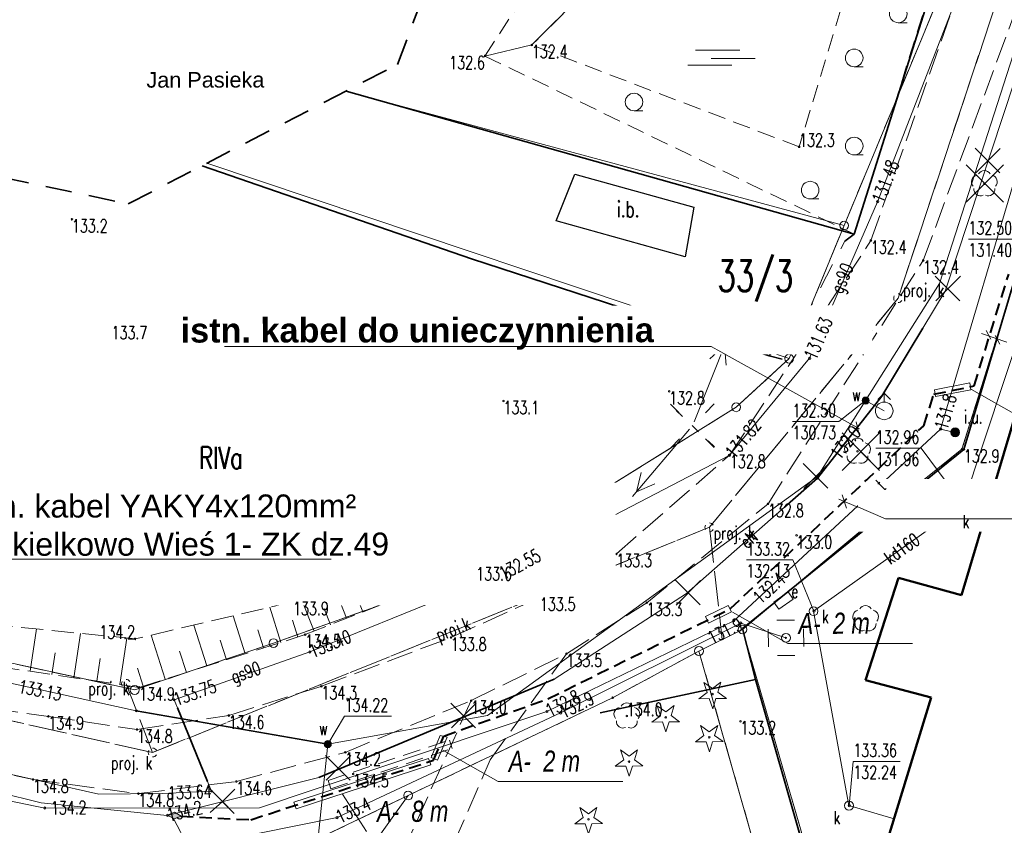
# Model space of a CAD drawing. Header units: metres. Extents: x 7471162 to 7473271, y 5962027 to 5964034.
# Tile 9 of 75: x 7471245 to 7471301, y 5963882 to 5963927. Entities that reach past the tile are written whole.
import ezdxf
from ezdxf.enums import TextEntityAlignment as Align

# ---------------------------------------------------------------- set-up
doc = ezdxf.new("R2010")
doc.units = ezdxf.units.M
doc.header["$MEASUREMENT"] = 0
for name, pattern in [('2', [1.5, 1, -0.5]), ('2_1', [0]), ('2_14', [1, -1]), ('2_2', [1.5, 1, -0.5]), ('2_BUBZ02', [1.75, 1.25, -0.5]), ('2_BUBZ02G', [1.75, 1.25, -0.5]), ('2_BUIB12_02', [0]), ('2_BUIB12_03', [0]), ('2_KTJZ01', [2, 1.5, -0.5]), ('2_KTOK02', [2.5, 1.5, -1]), ('2_KTOK04', [2.5, 1.5, -1]), ('2_KTOK05_01', [7.5, 7.5]), ('2_OBMO02', [1.5, 1, -0.5]), ('2_PTTL', [1.5, 1, -0.5]), ('3_2', [1.5, 1, -0.5]), ('3_EGBB01', [0]), ('4', [2.5, 1.5, -1]), ('4_1', [0]), ('4_SUOP03_04', [0]), ('4_SUOP03_13', [0]), ('4_SUOP03_14', [0]), ('4_SUOP03_18', [0]), ('4_SUPB_P_01', [2.5, 2, -0.5]), ('4_SUPE_01', [0]), ('4_SUPG_01', [0]), ('4_SUPK_01', [0]), ('4_SUPK_P_01', [2.5, 2, -0.5]), ('4_SUPT_01', [0]), ('4_SUPW_01', [0]), ('4_SUSM05', [1.25, 0.5, -0.75]), ('GDE', [0]), ('GUK', [2, 1.5, -0.5])]:
    doc.linetypes.add(name, pattern=pattern)
doc.layers.get('0').update_dxf_attribs({"color": 250, "linetype": 'CONTINUOUS', "lineweight": 100})
for name, color, linetype, lineweight in [('!ELEKTRYKA', 4, '3_2', 50), ('01_wycinka', 1, 'CONTINUOUS', 25), ('111opisy', 7, 'CONTINUOUS', 25), ('a_rura osłonowa', 5, '2', 18), ('BUBZ_L_1', 7, '2_BUBZ02', 18), ('BUIB_E_T_6', 7, 'CONTINUOUS', 18), ('BUIB_L_10', 7, '2_BUIB12_02', 25), ('Dzialki', 7, 'GDE', 18), ('EGBB_L_0', 34, '3_EGBB01', 50), ('Kontury', 90, 'GUK', 18), ('KTJZ_L_0', 7, '2_KTJZ01', 18), ('KTOK_L_1', 7, '2_1', 18), ('KTOK_L_3', 7, '2_1', 18), ('KTOK_L_4', 7, '2_KTOK05_01', 35), ('LINIE_L_1', 90, '4', 35), ('Numery_dzialek', 7, 'CONTINUOUS', 18), ('Numery_konturow', 90, 'CONTINUOUS', 13), ('OBMO_L_1', 7, '2_OBMO02', 18), ('OBOP_T_0', 3, 'CONTINUOUS', 18), ('OBOP_T_1', 3, 'CONTINUOUS', 18), ('PTTL_L_4', 7, '2_PTTL', 18), ('Punkty', 7, 'CONTINUOUS', 18), ('RTPW_T_0', 7, 'CONTINUOUS', 15), ('SUOE_L_1', 1, '4_SUOP03_13', 35), ('SUOG_L_0', 52, '4_SUOP03_14', 35), ('SUOW_L_0', 5, '4_SUOP03_18', 35), ('SUPE_E_T_3', 1, 'CONTINUOUS', 15), ('SUPE_L_2', 1, '4_SUPE_01', 18), ('SUPE_L_3', 1, '4_SUPE_01', 18), ('SUPG_E_T_2', 7, 'CONTINUOUS', 15), ('SUPG_L_2', 52, '4_SUPG_01', 18), ('SUPK_E_T_0', 34, 'CONTINUOUS', 15), ('SUPK_L_0', 34, '4_SUPK_01', 18), ('SUPP_E_T_4', 34, 'CONTINUOUS', 15), ('SUPP_L_4', 34, '4_SUPK_P_01', 18), ('SUPS_E_T_4', 34, 'CONTINUOUS', 18), ('SUPS_T_4', 34, 'CONTINUOUS', 18), ('SUPT_E_T_0', 30, 'CONTINUOUS', 15), ('SUPT_L_0', 30, '4_SUPT_01', 18), ('SUPW_L_0', 5, '4_SUPW_01', 18), ('SUSM_L_4', 7, '4_SUSM05', 18), ('SUSM_T_0', 7, 'CONTINUOUS', 18), ('SUSM_T_3', 7, 'CONTINUOUS', 18), ('SUTE_T_0', 1, 'CONTINUOUS', 18), ('SUTG_T_0', 52, 'CONTINUOUS', 18), ('SUTK_T_0', 34, 'CONTINUOUS', 18), ('SUTT_T_0', 30, 'CONTINUOUS', 18), ('SUTW_T_0', 5, 'CONTINUOUS', 18), ('SUUE_E_T_2', 7, 'CONTINUOUS', 15), ('SUUE_T_0', 7, 'CONTINUOUS', 18), ('SUUE_T_3', 7, 'CONTINUOUS', 18), ('SUUK_E_T_9', 34, 'CONTINUOUS', 15), ('SUUK_T_2', 34, 'CONTINUOUS', 18), ('SUUT_E_T_8', 7, 'CONTINUOUS', 15), ('SUUT_T_8', 7, 'CONTINUOUS', 18), ('SUUW_E_T_5', 7, 'CONTINUOUS', 15), ('SUUW_T_0', 7, 'CONTINUOUS', 18), ('SUUW_T_7', 7, 'CONTINUOUS', 18)]:
    doc.layers.add(name, color=color, linetype=linetype, lineweight=lineweight)
doc.layers.add('1300309-opisy', color=7, linetype='CONTINUOUS')
doc.styles.add('ARIAL', font='ariali.ttf', dxfattribs={"height": 2.5})
doc.styles.add('Opis', font='arial.ttf')
doc.styles.add('Siecioprojekt', font='ariali.ttf', dxfattribs={"height": 2.5})
doc.styles.get("Standard").update_dxf_attribs({"font": 'Simplex.SHX', "width": 0.75})

# ---------------------------------------------------------------- blocks, each defined once
blk = doc.blocks.new('GRT')
at = {"linetype": 'Continuous'}
blk.add_circle((0, 0), 0.25, dxfattribs=at)
blk = doc.blocks.new('GRO')
at = {"linetype": 'Continuous'}
blk.add_circle((0, 0), 0.045, dxfattribs=at)
blk = doc.blocks.new('2_OBMO02')
at = {"linetype": 'Continuous'}
for p, q in [((-0.875, 0.4775), (1.625, 0.4775)), ((0, 0), (2.5, 0)), ((-1.3125, -0.375), (1.1875, -0.375))]:
    blk.add_line(p, q, dxfattribs=at)
blk = doc.blocks.new('2_OBOP02_01')
at = {"linetype": 'Continuous'}
blk.add_circle((0, 0), 0.045, dxfattribs=at)
for centre, start, end in [((0, 0.375), 30.1401, 149.8599), ((-0.357, 0.116), 102.1445, 221.86), ((0.357, 0.116), 318.14, 77.8555), ((-0.22, -0.303), 174.1482, 293.8542), ((0.22, -0.303), 246.1458, 5.8518)]:
    blk.add_arc(centre, 0.375, start, end, dxfattribs=at)
blk = doc.blocks.new('2_OBOP01_01')
at = {"linetype": 'Continuous'}
for p, q in [((-0.3012, 0.09375), (-0.4937, 0.6621)), ((-0.4937, 0.6621), (-0.0039, 0.31545)), ((-0.0039, 0.31545), (0.4771, 0.67415)), ((0.4771, 0.67415), (0.2988, 0.1012)), ((-0.78225, -0.26495), (-0.3012, 0.09375)), ((0.2988, 0.1012), (0.7886, -0.24545)), ((-0.18225, -0.2575), (-0.78225, -0.26495)), ((0.01025, -0.82585), (-0.18225, -0.2575)), ((0.1886, -0.2529), (0.01025, -0.82585)), ((0.7886, -0.24545), (0.1886, -0.2529))]:
    blk.add_line(p, q, dxfattribs=at)
blk.add_circle((0, 0), 0.045, dxfattribs=at)
blk = doc.blocks.new('2_PTTL05')
at = {"linetype": 'Continuous'}
blk.add_line((0, -0.5), (0.5, -0.5), dxfattribs=at)
blk.add_circle((0, 0), 0.5, dxfattribs=at)
blk = doc.blocks.new('2_RTPW01')
at = {"linetype": 'Continuous'}
blk.add_circle((0, 0), 0.045, dxfattribs=at)
blk = doc.blocks.new('4_SUUS_P_05')
at = {"linetype": 'Continuous'}
for start, end in [(149.4064, 210.4809), (30.0857, 90.1805), (269.3333, 330.3412)]:
    blk.add_arc((0, 0), 0.25, start, end, dxfattribs=at)
blk = doc.blocks.new('4_SUSM01_01')
at = {"linetype": 'Continuous'}
for p, q in [((-0.742, 0.742), (-1.237, 1.237)), ((0.742, 0.742), (1.237, 1.237)), ((-0.742, -0.742), (-1.237, -1.237)), ((0.742, -0.742), (1.237, -1.237))]:
    blk.add_line(p, q, dxfattribs=at)
blk = doc.blocks.new('4_SUSM04_01')
at = {"linetype": 'Continuous'}
blk.add_circle((0, 0), 0.25, dxfattribs=at)
blk = doc.blocks.new('4_SUPS01_05')
at = {"linetype": 'Continuous'}
blk.add_circle((0, 0), 0.0625, dxfattribs=at)
blk = doc.blocks.new('4_SUPS01_04')
at = {"linetype": 'Continuous'}
blk.add_circle((0, 0), 0.0625, dxfattribs=at)
blk = doc.blocks.new('4_SUUS10')
at = {"linetype": 'Continuous'}
for p, q in [((-0.5, 1), (0.5, 1)), ((-1, -0.5), (-1, 0.5)), ((1, 0.5), (1, -0.5)), ((0.5, -1), (-0.5, -1))]:
    blk.add_line(p, q, dxfattribs=at)
blk.add_circle((0, 0), 0.0326, dxfattribs=at)
blk = doc.blocks.new('4_SUUS18_01')
at = {"linetype": 'Continuous'}
for p, q in [((0.5, 0.25), (-0.5, 0.25)), ((-0.5, 0.25), (-0.5, -0.25)), ((0.5, -0.25), (0.5, 0.25)), ((-0.5, -0.25), (0.5, -0.25))]:
    blk.add_line(p, q, dxfattribs=at)
blk = doc.blocks.new('4_SUUS15_05')
at = {"linetype": 'Continuous'}
blk.add_circle((0, 0), 0.25, dxfattribs=at)
blk = doc.blocks.new('4_SUUS31_01')
at = {"linetype": 'Continuous'}
for radius in [0.25, 0.225, 0.2, 0.175, 0.15, 0.125, 0.1, 0.075, 0.05, 0.025, 0.00715]:
    blk.add_circle((0, 0), radius, dxfattribs=at)
blk = doc.blocks.new('4_SUUS25')
at = {"linetype": 'Continuous'}
for radius in [0.2, 0.175, 0.15, 0.125, 0.1, 0.075, 0.05, 0.025, 0.00715]:
    blk.add_circle((0, 0), radius, dxfattribs=at)
blk = doc.blocks.new('4_SUUS02')
at = {"linetype": 'Continuous'}
for p, q in [((0, 1), (-0.35355, 0.64645)), ((0, 1), (0.35355, 0.64645)), ((0, 0.5), (0, 1))]:
    blk.add_line(p, q, dxfattribs=at)
blk.add_circle((0, 0), 0.5, dxfattribs=at)

msp = doc.modelspace()

# ---------------------------------------------------------------- hatches: boundary and pattern name
at = {"layer": '!ELEKTRYKA', "linetype": '2_2', "lineweight": 40, "ltscale": 0.7}
msp.add_hatch(color=4, dxfattribs=at).paths.add_polyline_path([(7471253.911, 5963882.425), (7471253.527, 5963882.255), (7471253.867, 5963882.067), (7471253.892, 5963882.055), (7471254.298, 5963882.206)])

# ---------------------------------------------------------------- linework, layer by layer
at = {"layer": '!ELEKTRYKA', "color": 4, "linetype": '2_2', "lineweight": 40, "ltscale": 0.7}
for p, q in [((7471299.307, 5963906.607), (7471301.271, 5963912.951)), ((7471297.016, 5963906.145), (7471299.307, 5963906.607)), ((7471296.455, 5963904.353), (7471297.016, 5963906.145)), ((7471275.111, 5963888.855), (7471285.48, 5963893.976)), ((7471269.203, 5963886.748), (7471275.111, 5963888.855)), ((7471268.628, 5963885.374), (7471269.203, 5963886.748)), ((7471258.248, 5963881.998), (7471268.628, 5963885.374)), ((7471254.287, 5963882.204), (7471258.248, 5963881.998))]:
    msp.add_line(p, q, dxfattribs=at)
at = {"color": 0, "linetype": 'Continuous', "lineweight": 15}
for p, q in [((7471301.166, 5963909.094), (7471299.722, 5963909.579)), ((7471297.056, 5963906.397), (7471299.068, 5963906.788)), ((7471299.068, 5963906.788), (7471299.132, 5963906.393)), ((7471297.119, 5963906.01), (7471297.056, 5963906.397)), ((7471299.132, 5963906.393), (7471297.119, 5963906.01)), ((7471299.16, 5963906.409), (7471302.302, 5963904.629)), ((7471292.609, 5963904.566), (7471292.789, 5963903.844)), ((7471284.055, 5963893.53), (7471285.35, 5963894.152)), ((7471285.538, 5963893.789), (7471284.235, 5963893.159)), ((7471285.35, 5963894.152), (7471285.538, 5963893.789)), ((7471285.603, 5963893.771), (7471288.744, 5963891.992)), ((7471284.235, 5963893.159), (7471284.055, 5963893.53)), ((7471288.744, 5963891.992), (7471295.821, 5963891.992)), ((7471269.005, 5963886.776), (7471269.39, 5963886.677)), ((7471269.154, 5963885.948), (7471272.296, 5963884.168)), ((7471268.336, 5963885.471), (7471268.463, 5963885.11)), ((7471268.48, 5963885.521), (7471268.847, 5963885.378)), ((7471272.296, 5963884.168), (7471279.373, 5963884.168)), ((7471263.455, 5963883.452), (7471264.817, 5963881.322)), ((7471260.824, 5963882.625), (7471260.696, 5963882.987)), ((7471253.911, 5963882.425), (7471253.527, 5963882.255)), ((7471253.527, 5963882.255), (7471253.867, 5963882.067)), ((7471253.892, 5963882.055), (7471253.527, 5963882.255)), ((7471253.867, 5963882.067), (7471253.892, 5963882.055)), ((7471253.892, 5963882.055), (7471254.298, 5963882.206)), ((7471254.298, 5963882.206), (7471253.892, 5963882.055)), ((7471254.298, 5963882.206), (7471253.911, 5963882.425)), ((7471253.911, 5963882.425), (7471254.298, 5963882.206))]:
    msp.add_line(p, q, dxfattribs=at)
at = {"color": 252, "linetype": 'Continuous', "lineweight": 15}
for p, q in [((7471253.912, 5963882.426), (7471253.529, 5963882.256)), ((7471253.529, 5963882.256), (7471253.868, 5963882.068)), ((7471253.894, 5963882.056), (7471253.529, 5963882.256)), ((7471253.868, 5963882.068), (7471253.894, 5963882.056))]:
    msp.add_line(p, q, dxfattribs=at)
at = {"layer": '01_wycinka', "color": 0, "lineweight": 30}
msp.add_line((7471256.642, 5963883.029), (7471255.943, 5963882.403), dxfattribs=at)
for points in [[(7471300.76, 5963918.699), (7471299.363, 5963920.097)], [(7471299.405, 5963918.692), (7471300.796, 5963920.084)], [(7471298.493, 5963911.445), (7471297.095, 5963912.843)], [(7471297.137, 5963911.437), (7471298.529, 5963912.829)], [(7471291, 5963900.808), (7471289.602, 5963902.205)], [(7471289.644, 5963900.8), (7471291.035, 5963902.192)], [(7471283.75, 5963894.185), (7471282.352, 5963895.583)], [(7471282.394, 5963894.178), (7471283.785, 5963895.569)], [(7471271.006, 5963887.219), (7471269.609, 5963888.617)], [(7471269.65, 5963887.211), (7471271.042, 5963888.603)], [(7471263.893, 5963884.251), (7471262.495, 5963885.649)], [(7471262.537, 5963884.243), (7471263.928, 5963885.635)], [(7471257.315, 5963882.356), (7471255.917, 5963883.754)], [(7471257.351, 5963883.74), (7471256.641, 5963883.03), (7471257.315, 5963882.356)]]:
    msp.add_lwpolyline(points, dxfattribs=at)
at = {"layer": '01_wycinka', "color": 1, "lineweight": 20}
for points in [[(7471298.852, 5963917.037), (7471300.973, 5963919.158), (7471299.913, 5963918.098), (7471300.973, 5963917.037), (7471298.852, 5963919.158)], [(7471291.812, 5963901.822), (7471293.933, 5963903.943), (7471292.872, 5963902.883), (7471293.933, 5963901.822), (7471291.812, 5963903.943)]]:
    msp.add_lwpolyline(points, dxfattribs=at)
at = {"layer": 'a_rura osłonowa', "color": 0, "linetype": 'ByBlock', "lineweight": 15}
for p, q in [((7471299.998, 5963909.762), (7471300.263, 5963909.27)), ((7471300.501, 5963909.466), (7471300.766, 5963908.974)), ((7471291.816, 5963900.438), (7471292.058, 5963899.672)), ((7471262.528, 5963865.43), (7471253.868, 5963882.068))]:
    msp.add_line(p, q, dxfattribs=at)
at = {"layer": 'a_rura osłonowa'}
for p, q in [((7471262.636, 5963884.231), (7471269.529, 5963886.517)), ((7471269.529, 5963886.517), (7471269.608, 5963886.279)), ((7471262.793, 5963883.756), (7471269.687, 5963886.042)), ((7471269.687, 5963886.042), (7471269.608, 5963886.279)), ((7471262.636, 5963884.231), (7471262.714, 5963883.994)), ((7471262.793, 5963883.756), (7471262.714, 5963883.994))]:
    msp.add_line(p, q, dxfattribs=at)
at = {"layer": 'a_rura osłonowa', "color": 0, "lineweight": 15}
for p, q in [((7471253.527, 5963882.255), (7471253.911, 5963882.425)), ((7471253.892, 5963882.055), (7471253.527, 5963882.255)), ((7471254.298, 5963882.206), (7471253.892, 5963882.055)), ((7471253.911, 5963882.425), (7471254.298, 5963882.206))]:
    msp.add_line(p, q, dxfattribs=at)
at = {"layer": 'BUBZ_L_1', "linetype": '2_BUBZ02'}
for p, q in [((7471271.05, 5963896.33), (7471260.65, 5963894.36)), ((7471260.65, 5963894.36), (7471251.68, 5963892.26)), ((7471251.68, 5963892.26), (7471242.66, 5963893.17))]:
    msp.add_line(p, q, dxfattribs=at)
at = {"layer": 'BUBZ_L_1', "linetype": '2_BUBZ02G'}
for p, q in [((7471261.34, 5963892.5), (7471271.05, 5963896.33)), ((7471251.91, 5963889.51), (7471261.34, 5963892.5)), ((7471242.14, 5963890.95), (7471251.91, 5963889.51))]:
    msp.add_line(p, q, dxfattribs=at)
at = {"layer": 'BUBZ_L_1', "linetype": '2_1'}
for p, q in [((7471269.21, 5963895.604), (7471269.071, 5963895.955)), ((7471270.13, 5963895.967), (7471270.061, 5963896.143)), ((7471266.449, 5963894.515), (7471266.103, 5963895.393)), ((7471267.37, 5963894.878), (7471267.093, 5963895.58)), ((7471268.29, 5963895.241), (7471268.082, 5963895.768)), ((7471263.689, 5963893.427), (7471263.135, 5963894.831)), ((7471265.529, 5963894.152), (7471265.114, 5963895.206)), ((7471261.849, 5963892.701), (7471261.156, 5963894.456)), ((7471264.609, 5963893.789), (7471264.246, 5963894.71)), ((7471259.961, 5963892.063), (7471259.331, 5963894.051)), ((7471262.769, 5963893.064), (7471262.406, 5963893.984)), ((7471257.935, 5963891.42), (7471257.254, 5963893.565)), ((7471260.918, 5963892.366), (7471260.615, 5963893.324)), ((7471245.725, 5963890.422), (7471246.079, 5963892.825)), ((7471248.213, 5963890.055), (7471248.584, 5963892.572)), ((7471255.748, 5963890.727), (7471255.015, 5963893.041)), ((7471258.967, 5963891.748), (7471258.64, 5963892.78)), ((7471250.82, 5963889.671), (7471251.209, 5963892.308)), ((7471253.39, 5963889.979), (7471252.599, 5963892.475)), ((7471256.862, 5963891.08), (7471256.509, 5963892.194)), ((7471246.955, 5963890.24), (7471247.136, 5963891.47)), ((7471254.591, 5963890.36), (7471254.211, 5963891.562)), ((7471249.502, 5963889.865), (7471249.692, 5963891.153)), ((7471252.142, 5963889.584), (7471251.823, 5963890.59))]:
    msp.add_line(p, q, dxfattribs=at)
msp.add_point((7471271.05, 5963896.33), dxfattribs=at)
at = {"layer": 'BUIB_L_10', "linetype": '2_BUIB12_03'}
for p, q in [((7471275.59, 5963915.973), (7471276.647, 5963918.633)), ((7471276.647, 5963918.633), (7471283.403, 5963916.751)), ((7471283.403, 5963916.751), (7471282.912, 5963913.934)), ((7471282.912, 5963913.934), (7471275.59, 5963915.973))]:
    msp.add_line(p, q, dxfattribs=at)
at = {"layer": 'Dzialki'}
for p, q in [((7471291.93, 5963915.71), (7471298.5, 5963931.54)), ((7471291.93, 5963915.71), (7471263.632, 5963923.327)), ((7471303.9, 5963919.93), (7471298.62, 5963903.02)), ((7471255.762, 5963919.252), (7471288.81, 5963908.16)), ((7471288.81, 5963908.16), (7471291.93, 5963915.71)), ((7471285.8, 5963905.4), (7471288.81, 5963908.16)), ((7471270.64, 5963895.97), (7471285.8, 5963905.4)), ((7471298.62, 5963903.02), (7471293.56, 5963898.95)), ((7471293.56, 5963898.95), (7471286.16, 5963892.79)), ((7471259.54, 5963892.02), (7471270.64, 5963895.97)), ((7471221.56, 5963895.9), (7471251.66, 5963889.36)), ((7471286.16, 5963892.79), (7471283.69, 5963891.57)), ((7471286.16, 5963892.79), (7471292.547, 5963870.843)), ((7471251.66, 5963889.36), (7471259.54, 5963892.02)), ((7471283.69, 5963891.57), (7471278.79, 5963888.92)), ((7471283.69, 5963891.57), (7471289.969, 5963869.551)), ((7471278.79, 5963888.92), (7471267.18, 5963883.37)), ((7471267.18, 5963883.37), (7471247.826, 5963856.446)), ((7471267.18, 5963883.37), (7471262.4, 5963881.08))]:
    msp.add_line(p, q, dxfattribs=at)
at = {"layer": 'EGBB_L_0', "linetype": '3_EGBB01'}
for p, q in [((7471298.596, 5963894.748), (7471305.005, 5963916.236)), ((7471293.136, 5963889.918), (7471295.016, 5963895.728)), ((7471295.016, 5963895.728), (7471298.596, 5963894.748)), ((7471296.866, 5963888.928), (7471293.136, 5963889.918)), ((7471292.106, 5963873.38), (7471296.866, 5963888.928))]:
    msp.add_line(p, q, dxfattribs=at)
at = {"layer": 'Kontury'}
for p, q in [((7471291.93, 5963915.71), (7471298.5, 5963931.54)), ((7471303.9, 5963919.93), (7471298.62, 5963903.02)), ((7471288.81, 5963908.16), (7471291.93, 5963915.71)), ((7471285.8, 5963905.4), (7471288.81, 5963908.16)), ((7471270.64, 5963895.97), (7471285.8, 5963905.4)), ((7471298.62, 5963903.02), (7471293.56, 5963898.95)), ((7471293.56, 5963898.95), (7471286.16, 5963892.79)), ((7471259.54, 5963892.02), (7471270.64, 5963895.97)), ((7471221.56, 5963895.9), (7471251.66, 5963889.36)), ((7471286.16, 5963892.79), (7471292.547, 5963870.843)), ((7471251.66, 5963889.36), (7471259.54, 5963892.02)), ((7471283.69, 5963891.57), (7471278.79, 5963888.92)), ((7471289.969, 5963869.551), (7471283.69, 5963891.57)), ((7471278.79, 5963888.92), (7471267.18, 5963883.37)), ((7471267.18, 5963883.37), (7471262.4, 5963881.08))]:
    msp.add_line(p, q, dxfattribs=at)
at = {"layer": 'KTJZ_L_0', "linetype": '2_KTJZ01'}
for p, q in [((7471293.45, 5963914.86), (7471299.72, 5963932.65)), ((7471296.42, 5963913.73), (7471303.05, 5963931.65)), ((7471285.45, 5963902.7), (7471293.45, 5963914.86)), ((7471287.61, 5963899.92), (7471296.42, 5963913.73)), ((7471279, 5963897.08), (7471285.45, 5963902.7)), ((7471280.73, 5963894.31), (7471287.61, 5963899.92)), ((7471274.66, 5963894.6), (7471279, 5963897.08)), ((7471269.61, 5963892.34), (7471274.66, 5963894.6)), ((7471276.17, 5963891.42), (7471280.73, 5963894.31)), ((7471262.26, 5963889.57), (7471269.61, 5963892.34)), ((7471270.76, 5963888.76), (7471276.17, 5963891.42)), ((7471271.839, 5963885.391), (7471276.17, 5963891.42)), ((7471257, 5963887.91), (7471262.26, 5963889.57)), ((7471263.61, 5963885.82), (7471270.76, 5963888.76)), ((7471270.76, 5963888.76), (7471264.951, 5963875.888)), ((7471241.57, 5963888.6), (7471246.76, 5963887.86)), ((7471246.76, 5963887.86), (7471251.79, 5963887.12)), ((7471251.79, 5963887.12), (7471257, 5963887.91)), ((7471240.92, 5963885.37), (7471245.89, 5963884.28)), ((7471257.43, 5963884.17), (7471263.61, 5963885.82)), ((7471267.363, 5963875.128), (7471271.839, 5963885.391)), ((7471245.89, 5963884.28), (7471251.87, 5963883.48)), ((7471251.87, 5963883.48), (7471257.43, 5963884.17))]:
    msp.add_line(p, q, dxfattribs=at)
at = {"layer": 'KTOK_L_1', "linetype": '2_KTOK02'}
msp.add_line((7471289.44, 5963909.95), (7471291.964, 5963914.833), dxfattribs=at)
at = {"layer": 'KTOK_L_3', "linetype": '2_KTOK04'}
msp.add_line((7471288.78, 5963908.88), (7471289.44, 5963909.95), dxfattribs=at)
at = {"layer": 'KTOK_L_4', "linetype": '2_KTOK05_01'}
for p, q in [((7471319.99, 5963974.42), (7471298.73, 5963903.01)), ((7471297.76, 5963931.84), (7471292.503, 5963915.22)), ((7471292.503, 5963915.22), (7471263.662, 5963923.342)), ((7471270.77, 5963913.83), (7471255.481, 5963919.107)), ((7471292.503, 5963915.22), (7471291.964, 5963914.833)), ((7471287.68, 5963908.32), (7471270.77, 5963913.83)), ((7471287.68, 5963908.32), (7471288.24, 5963909.06)), ((7471288.24, 5963909.06), (7471288.78, 5963908.88)), ((7471288.42, 5963908.12), (7471287.68, 5963908.32)), ((7471286.155, 5963892.849), (7471298.73, 5963903.01)), ((7471286.155, 5963892.849), (7471286.901, 5963889.964)), ((7471278.086, 5963888.064), (7471286.901, 5963889.964)), ((7471286.901, 5963889.964), (7471292.395, 5963870.766))]:
    msp.add_line(p, q, dxfattribs=at)
at = {"layer": 'LINIE_L_1', "linetype": '4'}
for p, q in [((7471266.57, 5963924.848), (7471291.18, 5963990.184)), ((7471209.914, 5963925.636), (7471251.295, 5963916.939)), ((7471251.295, 5963916.939), (7471266.57, 5963924.848))]:
    msp.add_line(p, q, dxfattribs=at)
at = {"layer": 'OBMO_L_1', "linetype": '2_OBMO02'}
for p, q in [((7471274.204, 5963925.955), (7471280.926, 5963932.662)), ((7471293.051, 5963932.296), (7471289.377, 5963920.179)), ((7471289.377, 5963920.179), (7471274.204, 5963925.955))]:
    msp.add_line(p, q, dxfattribs=at)
at = {"layer": 'PTTL_L_4', "linetype": '2_PTTL'}
for p, q in [((7471292.503, 5963915.22), (7471298.63, 5963934.87)), ((7471280.926, 5963932.662), (7471274.204, 5963925.955)), ((7471293.051, 5963932.296), (7471289.377, 5963920.179)), ((7471271.541, 5963925.328), (7471275.067, 5963930.751)), ((7471289.377, 5963920.179), (7471274.204, 5963925.955)), ((7471271.541, 5963925.328), (7471292.503, 5963915.22))]:
    msp.add_line(p, q, dxfattribs=at)
at = {"layer": 'PTTL_L_4', "linetype": '2_14'}
msp.add_line((7471274.204, 5963925.955), (7471271.541, 5963925.328), dxfattribs=at)
at = {"layer": 'SUOE_L_1', "linetype": '4_SUOP03_13'}
for p, q in [((7471296.393, 5963909.887), (7471294.079, 5963906.029)), ((7471294.079, 5963906.029), (7471290.427, 5963901.383)), ((7471290.427, 5963901.383), (7471288.551, 5963899.73)), ((7471275.468, 5963889.979), (7471262.121, 5963884.399))]:
    msp.add_line(p, q, dxfattribs=at)
at = {"layer": 'SUOE_L_1', "linetype": '4_1'}
for p, q in [((7471296.393, 5963909.887), (7471294.079, 5963906.029)), ((7471294.079, 5963906.029), (7471290.427, 5963901.383)), ((7471290.427, 5963901.383), (7471288.551, 5963899.73)), ((7471275.468, 5963889.979), (7471262.121, 5963884.399))]:
    msp.add_line(p, q, dxfattribs=at)
at = {"layer": 'SUOG_L_0', "linetype": '4_SUOP03_04'}
msp.add_line((7471254.09, 5963888.35), (7471255.79, 5963884.17), dxfattribs=at)
at = {"layer": 'SUOG_L_0', "linetype": '4_1'}
msp.add_line((7471254.09, 5963888.35), (7471255.79, 5963884.17), dxfattribs=at)
at = {"layer": 'SUOW_L_0', "linetype": '4_SUOP03_18'}
msp.add_line((7471262.619, 5963886.289), (7471251.75, 5963888.179), dxfattribs=at)
at = {"layer": 'SUOW_L_0', "linetype": '4_1'}
msp.add_line((7471262.619, 5963886.289), (7471251.75, 5963888.179), dxfattribs=at)
at = {"layer": 'SUPE_L_2', "linetype": '4_SUPE_01'}
for p, q in [((7471275.838, 5963888.059), (7471286.067, 5963893.158)), ((7471286.067, 5963893.158), (7471288.63, 5963892.32)), ((7471263.149, 5963882.119), (7471275.838, 5963888.059)), ((7471256.309, 5963880.739), (7471263.149, 5963882.119))]:
    msp.add_line(p, q, dxfattribs=at)
at = {"layer": 'SUPE_L_3', "linetype": '4_SUPE_01'}
for p, q in [((7471302.535, 5963926.747), (7471297.658, 5963911.996)), ((7471297.658, 5963911.996), (7471296.393, 5963909.887)), ((7471296.393, 5963909.887), (7471294.079, 5963906.029)), ((7471285.267, 5963909.221), (7471283.41, 5963904.579)), ((7471285.137, 5963908.897), (7471284.301, 5963908.154)), ((7471285.137, 5963908.897), (7471285.23, 5963907.782)), ((7471294.079, 5963906.029), (7471290.427, 5963901.383)), ((7471283.155, 5963904.156), (7471279.922, 5963900.343)), ((7471280.414, 5963901.696), (7471280.148, 5963900.61)), ((7471281.176, 5963901.049), (7471280.148, 5963900.61)), ((7471290.427, 5963901.383), (7471288.551, 5963899.73)), ((7471288.551, 5963899.73), (7471282.983, 5963894.825)), ((7471282.983, 5963894.825), (7471275.468, 5963889.979)), ((7471275.468, 5963889.979), (7471262.121, 5963884.399)), ((7471229.081, 5963887.164), (7471246.355, 5963882.961)), ((7471262.121, 5963884.399), (7471253.511, 5963882.245)), ((7471246.355, 5963882.961), (7471253.511, 5963882.245))]:
    msp.add_line(p, q, dxfattribs=at)
at = {"layer": 'SUPE_L_3', "color": 0, "linetype": 'ByBlock', "lineweight": 15}
for p, q in [((7471268.48, 5963885.521), (7471269.005, 5963886.776)), ((7471268.847, 5963885.378), (7471269.39, 5963886.677)), ((7471260.696, 5963882.987), (7471268.336, 5963885.471)), ((7471260.824, 5963882.625), (7471268.463, 5963885.11))]:
    msp.add_line(p, q, dxfattribs=at)
at = {"layer": 'SUPG_L_2', "linetype": '4_SUPG_01'}
for p, q in [((7471299.77, 5963932.36), (7471293.83, 5963917.06)), ((7471293.83, 5963917.06), (7471289.97, 5963908.18)), ((7471289.97, 5963908.18), (7471285.41, 5963902.67)), ((7471285.41, 5963902.67), (7471272.42, 5963895.92)), ((7471272.42, 5963895.92), (7471261.6, 5963891.52)), ((7471261.6, 5963891.52), (7471253.9, 5963888.8)), ((7471253.9, 5963888.8), (7471254.09, 5963888.35)), ((7471254.09, 5963888.35), (7471255.79, 5963884.17)), ((7471249.62, 5963883.44), (7471241.34, 5963885.31)), ((7471256.02, 5963883.62), (7471253.21, 5963883.49)), ((7471255.79, 5963884.17), (7471256.02, 5963883.62)), ((7471253.21, 5963883.49), (7471249.62, 5963883.44))]:
    msp.add_line(p, q, dxfattribs=at)
at = {"layer": 'SUPG_L_2', "linetype": '4_1'}
for p, q in [((7471299.77, 5963932.36), (7471293.83, 5963917.06)), ((7471293.83, 5963917.06), (7471289.97, 5963908.18)), ((7471289.97, 5963908.18), (7471285.41, 5963902.67)), ((7471285.41, 5963902.67), (7471272.42, 5963895.92)), ((7471272.42, 5963895.92), (7471261.6, 5963891.52)), ((7471261.6, 5963891.52), (7471253.9, 5963888.8)), ((7471253.9, 5963888.8), (7471254.09, 5963888.35)), ((7471254.09, 5963888.35), (7471255.79, 5963884.17)), ((7471249.62, 5963883.44), (7471241.34, 5963885.31)), ((7471256.02, 5963883.62), (7471253.21, 5963883.49)), ((7471255.79, 5963884.17), (7471256.02, 5963883.62)), ((7471253.21, 5963883.49), (7471249.62, 5963883.44))]:
    msp.add_line(p, q, dxfattribs=at)
at = {"layer": 'SUPK_L_0', "linetype": '4_SUPK_01'}
for p, q in [((7471303.365, 5963914.046), (7471298.676, 5963899.837)), ((7471298.676, 5963899.837), (7471290.196, 5963893.828)), ((7471290.196, 5963893.828), (7471292.206, 5963882.799)), ((7471292.206, 5963882.799), (7471294.763, 5963882.058))]:
    msp.add_line(p, q, dxfattribs=at)
at = {"layer": 'SUPK_L_0', "linetype": '4_1'}
for p, q in [((7471298.676, 5963899.837), (7471303.365, 5963914.046)), ((7471290.196, 5963893.828), (7471298.676, 5963899.837)), ((7471292.206, 5963882.799), (7471290.196, 5963893.828)), ((7471292.206, 5963882.799), (7471294.763, 5963882.058))]:
    msp.add_line(p, q, dxfattribs=at)
at = {"layer": 'SUPP_L_4', "linetype": '4_SUPK_P_01'}
for p, q in [((7471308.722, 5963952.899), (7471294.994, 5963911.589)), ((7471294.994, 5963911.589), (7471284.282, 5963898.589)), ((7471284.282, 5963898.589), (7471252.676, 5963885.812)), ((7471284.282, 5963898.589), (7471285.011, 5963892.223)), ((7471252.676, 5963885.812), (7471209.054, 5963895.592)), ((7471252.676, 5963885.812), (7471251.167, 5963889.71))]:
    msp.add_line(p, q, dxfattribs=at)
at = {"layer": 'SUPP_L_4', "linetype": '4_SUPB_P_01'}
for p, q in [((7471294.994, 5963911.589), (7471308.722, 5963952.899)), ((7471284.282, 5963898.589), (7471294.994, 5963911.589)), ((7471252.676, 5963885.812), (7471284.282, 5963898.589)), ((7471284.282, 5963898.589), (7471285.011, 5963892.223)), ((7471209.054, 5963895.592), (7471252.676, 5963885.812)), ((7471252.676, 5963885.812), (7471251.167, 5963889.71))]:
    msp.add_line(p, q, dxfattribs=at)
at = {"layer": 'SUPT_L_0', "linetype": '4_SUPT_01'}
for p, q in [((7471297.406, 5963904.167), (7471309.925, 5963946.453)), ((7471285.667, 5963893.288), (7471297.406, 5963904.167)), ((7471297.406, 5963904.167), (7471298.236, 5963903.977)), ((7471275.058, 5963888.139), (7471285.667, 5963893.288)), ((7471217.063, 5963888.619), (7471246.56, 5963882.659)), ((7471258.749, 5963882.679), (7471275.058, 5963888.139)), ((7471246.56, 5963882.659), (7471258.749, 5963882.679))]:
    msp.add_line(p, q, dxfattribs=at)
at = {"layer": 'SUPW_L_0', "linetype": '4_SUPW_01'}
for p, q in [((7471313.091, 5963961.385), (7471297.346, 5963912.416)), ((7471297.346, 5963912.416), (7471293.153, 5963905.782)), ((7471293.153, 5963905.782), (7471292.846, 5963905.297)), ((7471293.153, 5963905.782), (7471294.206, 5963905.196)), ((7471292.846, 5963905.297), (7471290.426, 5963901.477)), ((7471290.426, 5963901.477), (7471271.678, 5963887.909)), ((7471251.75, 5963888.179), (7471226.042, 5963893.798)), ((7471262.619, 5963886.289), (7471251.75, 5963888.179)), ((7471271.678, 5963887.909), (7471262.619, 5963886.289)), ((7471262.619, 5963886.289), (7471261.259, 5963872.99))]:
    msp.add_line(p, q, dxfattribs=at)
at = {"layer": 'SUPW_L_0', "linetype": '4_1'}
for p, q in [((7471297.346, 5963912.416), (7471313.091, 5963961.385)), ((7471293.153, 5963905.782), (7471297.346, 5963912.416)), ((7471292.846, 5963905.297), (7471293.153, 5963905.782)), ((7471293.153, 5963905.782), (7471294.206, 5963905.196)), ((7471290.426, 5963901.477), (7471292.846, 5963905.297)), ((7471271.678, 5963887.909), (7471290.426, 5963901.477)), ((7471251.75, 5963888.179), (7471226.042, 5963893.798)), ((7471262.619, 5963886.289), (7471251.75, 5963888.179)), ((7471262.619, 5963886.289), (7471271.678, 5963887.909)), ((7471261.259, 5963872.99), (7471262.619, 5963886.289))]:
    msp.add_line(p, q, dxfattribs=at)
at = {"layer": 'SUSM_L_4', "linetype": '4_SUSM05'}
msp.add_line((7471284.567, 5963903.147), (7471282.067, 5963905.547), dxfattribs=at)
at = {"layer": 'SUTK_T_0', "linetype": 'Continuous'}
for p, q in [((7471298.99, 5963914.945), (7471301.623, 5963914.945)), ((7471293.723, 5963903.082), (7471296.302, 5963903.082)), ((7471298.699, 5963899.854), (7471296.302, 5963903.082)), ((7471286.382, 5963896.736), (7471289.014, 5963896.736)), ((7471290.217, 5963893.836), (7471289.014, 5963896.736)), ((7471292.224, 5963882.797), (7471292.453, 5963885.312)), ((7471292.453, 5963885.312), (7471295.113, 5963885.312))]:
    msp.add_line(p, q, dxfattribs=at)
at = {"layer": 'SUTW_T_0', "linetype": 'Continuous'}
for p, q in [((7471293.145, 5963905.793), (7471291.637, 5963904.59)), ((7471289.004, 5963904.59), (7471291.637, 5963904.59)), ((7471262.632, 5963886.282), (7471263.577, 5963887.88)), ((7471263.577, 5963887.88), (7471266.237, 5963887.88))]:
    msp.add_line(p, q, dxfattribs=at)

# ---------------------------------------------------------------- block references
at = {"layer": 'OBMO_L_1'}
msp.add_blockref('2_OBMO02', (7471284.377, 5963925.179), dxfattribs=at)
at = {"layer": 'OBOP_T_0'}
for p in [(7471284.46, 5963889.126), (7471281.806, 5963887.806), (7471284.277, 5963886.676), (7471279.723, 5963885.295), (7471277.418, 5963882.023)]:
    msp.add_blockref('2_OBOP01_01', p, dxfattribs=at)
at = {"layer": 'OBOP_T_1'}
for p in [(7471299.891, 5963918.075), (7471292.692, 5963902.903), (7471293.148, 5963893.399), (7471279.597, 5963887.879)]:
    msp.add_blockref('2_OBOP02_01', p, dxfattribs=at)
at = {"layer": 'PTTL_L_4'}
for p in [(7471295.003, 5963927.72), (7471292.503, 5963925.22), (7471280.003, 5963922.72), (7471292.503, 5963920.22), (7471290.003, 5963917.72)]:
    msp.add_blockref('2_PTTL05', p, dxfattribs=at)
at = {"layer": 'Punkty'}
for name, p in [('GRT', (7471291.93, 5963915.71)), ('GRT', (7471288.81, 5963908.16)), ('GRT', (7471285.8, 5963905.4)), ('GRO', (7471298.62, 5963903.02)), ('GRO', (7471293.56, 5963898.95)), ('GRT', (7471270.64, 5963895.97)), ('GRT', (7471286.16, 5963892.79)), ('GRT', (7471259.54, 5963892.02)), ('GRT', (7471283.69, 5963891.57)), ('GRT', (7471251.66, 5963889.36)), ('GRO', (7471278.79, 5963888.92)), ('GRT', (7471267.18, 5963883.37))]:
    msp.add_blockref(name, p, dxfattribs=at)
at = {"layer": 'RTPW_T_0'}
for p in [(7471274.204, 5963925.955), (7471271.541, 5963925.328), (7471289.377, 5963920.179), (7471248.097, 5963916.064), (7471293.45, 5963914.86), (7471296.42, 5963913.73), (7471250.35, 5963909.26), (7471282, 5963906.3), (7471272.595, 5963905.76), (7471285.45, 5963902.7), (7471298.73, 5963903.01), (7471287.61, 5963899.92), (7471289.23, 5963898.13), (7471279, 5963897.08), (7471271.05, 5963896.33), (7471260.65, 5963894.36), (7471274.66, 5963894.6), (7471280.73, 5963894.31), (7471251.68, 5963892.26), (7471261.34, 5963892.5), (7471269.61, 5963892.34), (7471276.17, 5963891.42), (7471251.91, 5963889.51), (7471262.26, 5963889.57), (7471270.76, 5963888.76), (7471246.76, 5963887.86), (7471257, 5963887.91), (7471279.597, 5963887.879), (7471286.047, 5963887.584), (7471251.79, 5963887.12), (7471263.61, 5963885.82), (7471245.89, 5963884.28), (7471257.43, 5963884.17), (7471264.06, 5963884.59), (7471251.87, 5963883.48)]:
    msp.add_blockref('2_RTPW01', p, dxfattribs=at)
at = {"layer": 'SUPS_T_4'}
for p in [(7471294.994, 5963911.589), (7471284.282, 5963898.589), (7471251.167, 5963889.71), (7471252.676, 5963885.812)]:
    msp.add_blockref('4_SUUS_P_05', p, dxfattribs=at)
at = {"layer": 'SUSM_T_0', "rotation": 270.2437532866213}
msp.add_blockref('4_SUSM01_01', (7471283.317, 5963904.347), dxfattribs=at)
at = {"layer": 'SUSM_T_3'}
msp.add_blockref('4_SUSM04_01', (7471288.63, 5963892.32), dxfattribs=at)
at = {"layer": 'SUTE_T_0'}
for p in [(7471290.427, 5963901.383), (7471286.067, 5963893.158), (7471275.838, 5963888.059), (7471253.523, 5963882.254), (7471263.149, 5963882.119)]:
    msp.add_blockref('4_SUPS01_05', p, dxfattribs=at)
at = {"layer": 'SUTG_T_0'}
for p in [(7471293.83, 5963917.06), (7471289.97, 5963908.18), (7471285.41, 5963902.67), (7471272.42, 5963895.92), (7471261.6, 5963891.52), (7471253.9, 5963888.8), (7471256.02, 5963883.62)]:
    msp.add_blockref('4_SUPS01_04', p, dxfattribs=at)
at = {"layer": 'SUTK_T_0'}
for p in [(7471298.699, 5963899.854), (7471290.217, 5963893.836), (7471292.224, 5963882.797)]:
    msp.add_blockref('4_SUPS01_05', p, dxfattribs=at)
at = {"layer": 'SUTT_T_0'}
for p in [(7471297.406, 5963904.167), (7471285.667, 5963893.288), (7471275.058, 5963888.139), (7471246.56, 5963882.659)]:
    msp.add_blockref('4_SUPS01_05', p, dxfattribs=at)
at = {"layer": 'SUTW_T_0'}
for p in [(7471293.145, 5963905.793), (7471251.75, 5963888.179), (7471262.632, 5963886.282)]:
    msp.add_blockref('4_SUPS01_05', p, dxfattribs=at)
at = {"layer": 'SUUE_T_0', "rotation": 0.5904461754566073}
msp.add_blockref('4_SUUS10', (7471288.63, 5963892.32), dxfattribs=at)
at = {"layer": 'SUUE_T_3', "rotation": 35.43962860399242}
msp.add_blockref('4_SUUS18_01', (7471288.485, 5963894.434), dxfattribs=at)
at = {"layer": 'SUUK_T_2'}
for p in [(7471298.676, 5963899.837), (7471290.196, 5963893.828), (7471292.206, 5963882.799)]:
    msp.add_blockref('4_SUUS15_05', p, dxfattribs=at)
at = {"layer": 'SUUT_T_8'}
msp.add_blockref('4_SUUS31_01', (7471298.236, 5963903.977), dxfattribs=at)
at = {"layer": 'SUUW_T_0'}
msp.add_blockref('4_SUUS02', (7471294.206, 5963905.196), dxfattribs=at)
at = {"layer": 'SUUW_T_7'}
for p, rotation in [((7471293.153, 5963905.782), 57.71227443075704), ((7471262.619, 5963886.289), 349.2588607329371)]:
    msp.add_blockref('4_SUUS25', p, dxfattribs=dict(at, rotation=rotation))

# ---------------------------------------------------------------- texts
at = {"color": 0, "lineweight": 15, "ltscale": 0.01, "insert": (7471255.672, 5963924.418), "char_height": 0.88, "attachment_point": 2, "rotation": 0.0978, "line_spacing_factor": 0.75, "style": 'ARIAL'}
msp.add_mtext('\\A1;{\\fArial|b0|i0|c238|p34;Jan Pasieka}', dxfattribs=at)
at = {"color": 0, "ltscale": 0.01, "char_height": 1.2, "attachment_point": 2, "rotation": 0.3551}
for s, insert in [('{\\fArial|b0|i1|c238|p34;A-  2 m}', (7471291.359, 5963893.745)), ('{\\fArial|b0|i1|c238|p34;A-  2 m}', (7471274.91, 5963885.921)), ('{\\fArial|b0|i1|c238|p34;A-  8 m}', (7471267.432, 5963883.075))]:
    msp.add_mtext(s, dxfattribs=dict(at, insert=insert))
at = {"layer": '111opisy', "color": 0, "insert": (7471227.835, 5963935.729), "char_height": 0.968, "width": 33.59038, "attachment_point": 1, "style": 'Opis'}
msp.add_mtext('Oświadczam, że treśc mapy, na której wykonano\\Pniniejszy projekt zgodna jest treścią mapy zasadniczej\\Ppoświadczonej przez organ prowadzący państwowy \\Pzasób geodezyjny i kartograficzny.\\PIdentyfikator ewid.materiału zasobu;\\PP.2814-2020.2601\\P\\P Data: 30.11.2020r.', dxfattribs=at)
at = {"layer": 'BUIB_E_T_6', "width": 0.7}
msp.add_text('i.b.', height=0.9, dxfattribs=at).set_placement((7471279.042, 5963916.639), align=Align.MIDDLE_LEFT)
at = {"layer": 'Numery_dzialek', "width": 0.7}
msp.add_text('33/3', height=1.75, dxfattribs=at).set_placement((7471284.733, 5963913.734), align=Align.TOP_LEFT)
at = {"layer": 'Numery_konturow', "width": 0.7}
msp.add_text('RIVa', height=1.25, dxfattribs=at).set_placement((7471255.323, 5963901.912))
at = {"layer": 'RTPW_T_0', "width": 0.7}
for s, p in [('132.4', (7471274.204, 5963925.955)), ('133.2', (7471248.097, 5963916.064)), ('132.4', (7471293.45, 5963914.86)), ('132.4', (7471296.42, 5963913.73)), ('132.8', (7471282, 5963906.3)), ('133.1', (7471272.595, 5963905.76)), ('132.8', (7471285.45, 5963902.7)), ('132.9', (7471298.73, 5963903.01)), ('132.8', (7471287.61, 5963899.92)), ('133.0', (7471289.23, 5963898.13)), ('133.3', (7471279, 5963897.08)), ('133.6', (7471271.05, 5963896.33)), ('133.9', (7471260.65, 5963894.36)), ('133.5', (7471274.66, 5963894.6)), ('133.3', (7471280.73, 5963894.31)), ('134.5', (7471261.34, 5963892.5)), ('133.8', (7471269.61, 5963892.34)), ('133.5', (7471276.17, 5963891.42)), ('134.9', (7471251.91, 5963889.51)), ('134.3', (7471262.26, 5963889.57)), ('134.0', (7471270.76, 5963888.76)), ('134.9', (7471246.76, 5963887.86)), ('134.6', (7471257, 5963887.91)), ('133.2', (7471286.047, 5963887.584)), ('134.8', (7471251.79, 5963887.12)), ('134.2', (7471263.61, 5963885.82)), ('134.8', (7471245.89, 5963884.28)), ('134.6', (7471257.43, 5963884.17)), ('134.5', (7471264.06, 5963884.59)), ('134.8', (7471251.87, 5963883.48))]:
    msp.add_text(s, height=0.75, dxfattribs=at).set_placement(p, align=Align.TOP_LEFT)
msp.add_text('132.6', height=0.75, dxfattribs=at).set_placement((7471271.541, 5963925.328), align=Align.TOP_RIGHT)
for s, p in [('132.3', (7471289.377, 5963920.179)), ('133.7', (7471250.35, 5963909.26)), ('134.0', (7471279.597, 5963887.879))]:
    msp.add_text(s, height=0.75, dxfattribs=at).set_placement(p)
msp.add_text('134.2', height=0.75, dxfattribs=at).set_placement((7471251.68, 5963892.26), align=Align.RIGHT)
at = {"layer": 'SUPE_E_T_3', "width": 0.7}
msp.add_text('eN', height=0.75, rotation=41.3769, dxfattribs=at).set_placement((7471286.502, 5963897.925), align=Align.MIDDLE)
at = {"layer": 'SUPG_E_T_2', "width": 0.7}
for rotation, p in [(66.5061, (7471291.921, 5963912.668)), (19.4556, (7471258.007, 5963890.251))]:
    msp.add_text('gs90', height=0.75, rotation=rotation, dxfattribs=at).set_placement(p, align=Align.MIDDLE)
at = {"layer": 'SUPK_E_T_0', "width": 0.7}
msp.add_text('kd160', height=0.75, rotation=35.3257, dxfattribs=at).set_placement((7471295.213, 5963897.383), align=Align.MIDDLE)
at = {"layer": 'SUPP_E_T_4', "width": 0.7}
msp.add_text('proj.k', height=0.75, rotation=21.953, dxfattribs=at).set_placement((7471269.759, 5963892.722), align=Align.MIDDLE)
at = {"layer": 'SUPS_E_T_4', "width": 0.7}
msp.add_text('proj. k', height=0.75, dxfattribs=at).set_placement((7471295.275, 5963911.667))
msp.add_text('proj. k', height=0.75, dxfattribs=at).set_placement((7471284.515, 5963898.643), align=Align.TOP_LEFT)
for p in [(7471251.363, 5963889.823), (7471252.653, 5963885.603)]:
    msp.add_text('proj. k', height=0.75, dxfattribs=at).set_placement(p, align=Align.TOP_RIGHT)
at = {"layer": 'SUPT_E_T_0', "width": 0.7}
msp.add_text('t', height=0.75, rotation=42.8222, dxfattribs=at).set_placement((7471293.996, 5963901.007), align=Align.MIDDLE)
at = {"layer": 'SUTE_T_0', "width": 0.7}
for s, rotation, p in [('132.0', 51.5197, (7471291.387, 5963902.604)), ('132.9', 26.4978, (7471275.838, 5963888.059)), ('133.4', 25.0836, (7471263.149, 5963882.119)), ('134.2', 14.0463, (7471253.511, 5963882.245))]:
    msp.add_text(s, height=0.75, rotation=rotation, dxfattribs=at).set_placement(p, align=Align.MIDDLE_LEFT)
msp.add_text('131.9', height=0.75, rotation=26.4978, dxfattribs=at).set_placement((7471286.067, 5963893.158), align=Align.MIDDLE_RIGHT)
at = {"layer": 'SUTG_T_0', "width": 0.7}
for s, rotation, p in [('131.48', 68.782, (7471293.83, 5963917.06)), ('131.63', 66.5061, (7471289.97, 5963908.18)), ('131.82', 50.3893, (7471285.41, 5963902.67)), ('132.55', 27.4578, (7471272.42, 5963895.92)), ('133.40', 22.1293, (7471261.6, 5963891.52)), ('133.75', 19.4556, (7471253.9, 5963888.8))]:
    msp.add_text(s, height=0.75, rotation=rotation, dxfattribs=at).set_placement(p, align=Align.MIDDLE_LEFT)
msp.add_text('133.64', height=0.75, rotation=2.6488, dxfattribs=at).set_placement((7471256.02, 5963883.62), align=Align.MIDDLE_RIGHT)
at = {"layer": 'SUTK_T_0', "width": 0.7}
for s, p in [('132.50', (7471298.99, 5963915.945)), ('131.40', (7471298.99, 5963914.695)), ('132.96', (7471293.723, 5963904.082)), ('131.96', (7471293.723, 5963902.832)), ('133.32', (7471286.382, 5963897.736)), ('132.13', (7471286.382, 5963896.486)), ('133.36', (7471292.453, 5963886.312)), ('132.24', (7471292.453, 5963885.062))]:
    msp.add_text(s, height=0.75, dxfattribs=at).set_placement(p, align=Align.TOP_LEFT)
at = {"layer": 'SUTT_T_0', "width": 0.7}
for s, rotation, p in [('131.8', 74.0425, (7471297.406, 5963904.167)), ('132.4', 42.5135, (7471286.934, 5963894.462)), ('132.8', 27.061, (7471275.058, 5963888.139)), ('134.2', 1.1639, (7471246.901, 5963882.66))]:
    msp.add_text(s, height=0.75, rotation=rotation, dxfattribs=at).set_placement(p, align=Align.MIDDLE_LEFT)
at = {"layer": 'SUTW_T_0', "width": 0.7}
for s, p in [('132.50', (7471289.004, 5963905.59)), ('130.73', (7471289.004, 5963904.34))]:
    msp.add_text(s, height=0.75, dxfattribs=at).set_placement(p, align=Align.TOP_LEFT)
msp.add_text('133.13', height=0.75, rotation=348.8521, dxfattribs=at).set_placement((7471247.509, 5963889.106), align=Align.MIDDLE_RIGHT)
msp.add_text('134.22', height=0.75, dxfattribs=at).set_placement((7471263.577, 5963888.13))
at = {"layer": 'SUUE_E_T_2', "width": 0.7}
msp.add_text('e', height=0.75, dxfattribs=at).set_placement((7471288.929, 5963894.585))
at = {"layer": 'SUUK_E_T_9', "width": 0.7}
msp.add_text('k', height=0.75, dxfattribs=at).set_placement((7471298.66, 5963899.282), align=Align.TOP_LEFT)
for p in [(7471291.059, 5963893.9), (7471291.707, 5963882.491)]:
    msp.add_text('k', height=0.75, dxfattribs=at).set_placement(p, align=Align.TOP_RIGHT)
at = {"layer": 'SUUT_E_T_8', "width": 0.7}
msp.add_text('i.u.', height=0.75, dxfattribs=at).set_placement((7471298.736, 5963904.477))
at = {"layer": 'SUUW_E_T_5', "width": 0.7}
for p in [(7471292.874, 5963905.746), (7471262.613, 5963886.798)]:
    msp.add_text('w', height=0.75, dxfattribs=at).set_placement(p, align=Align.RIGHT)

# ---------------------------------------------------------------- next in the draw order: texts
at = {"layer": '1300309-opisy', "color": 1, "ltscale": 0.3, "width": 50.25548, "attachment_point": 2, "rotation": 0.0392, "style": 'Siecioprojekt', "bg_fill": 2}
for s, insert, char_height in [('\\A1;{\\fArial|b1|i0|c238|p34;\\C0;istn. kabel do unieczynnienia}', (7471267.699, 5963910.471), 1.39), ('\\A1;{\\fArial|b0|i0|c238|p34;\\C0;istn. kabel YAKY4x120mm²\\PSt. Nikielkowo Wieś 1- ZK dz.49\\P }', (7471253.182, 5963900.448), 1.3), ('\\A1;{\\fArial|b1|i0|c238|p34;\\C4;Proj. NA2XY 4x120mm²l=120/130m }', (7471318.594, 5963900.601), 1.5)]:
    msp.add_mtext(s, dxfattribs=dict(at, insert=insert, char_height=char_height))

# ---------------------------------------------------------------- next in the draw order: linework, layer by layer
at = {"layer": '!ELEKTRYKA', "color": 4, "linetype": '2_2', "lineweight": 40, "ltscale": 0.7}
msp.add_line((7471285.48, 5963893.976), (7471296.455, 5963904.353), dxfattribs=at)
at = {"color": 0, "linetype": 'Continuous', "lineweight": 15}
for p, q in [((7471256.748, 5963908.856), (7471284.385, 5963908.856)), ((7471284.385, 5963908.856), (7471292.805, 5963904.176)), ((7471294.282, 5963899.076), (7471291.631, 5963900.191)), ((7471326.239, 5963899.076), (7471294.282, 5963899.076)), ((7471240.071, 5963896.778), (7471262.821, 5963896.778))]:
    msp.add_line(p, q, dxfattribs=at)

doc.saveas('drawing.dxf')
